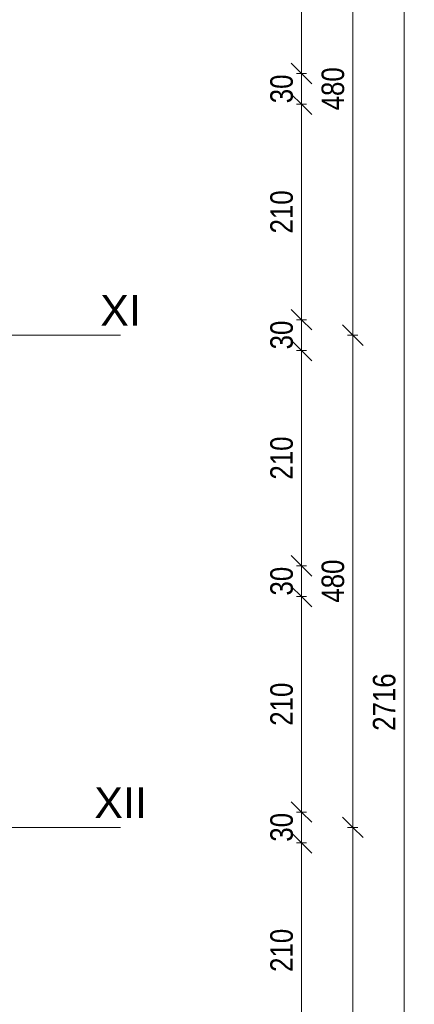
# Model space of a CAD drawing. Header units: centimetres. Extents: x -1743 to 21705, y -8842 to 3590.
# Tile 39 of 45: x 1244 to 1629, y 1196 to 2156. Entities that reach past the tile are written whole.
import ezdxf

# ---------------------------------------------------------------- set-up
doc = ezdxf.new("R2010")
doc.units = ezdxf.units.CM
doc.linetypes.add('Oś', pattern=[222.25, 127, -31.75, 31.75, -31.75])
for name, color, linetype, lineweight in [('A-ANNO-DIMS', 211, 'Continuous', 13), ('A-ANNO-DIMS-100', 211, 'Continuous', 13), ('S-GRID', 1, 'Continuous', 13), ('S-GRID-IDEN', 1, 'Continuous', 13)]:
    doc.layers.add(name, color=color, linetype=linetype, lineweight=lineweight)
doc.styles.add('Arial Narrow_2', font='ARIALN.TTF', dxfattribs={"height": 22})
doc.styles.add('Arial_1', font='arial.ttf', dxfattribs={"height": 30})
doc.dimstyles.new('Diagonal_1_100__0_1__1', dxfattribs={"dimscale": 30.48, "dimtxt": 22.515481, "dimasz": 0.656168, "dimexe": 0.164042, "dimexo": 0.0625, "dimgap": 0.065617, "dimtad": 1, "dimdec": 1, "dimrnd": 0.1, "dimdsep": 46, "dimtxsty": 'Arial Narrow_2', "dimblk1": 'OBLIQUE', "dimblk2": 'OBLIQUE', "dimsah": 1, "dimcen": 0.09, "dimazin": 0, "dimtfac": 1, "dimtdec": 4, "dimtix": 1, "dimtmove": 0, "dimatfit": 3, "dimfxl": 0.164042, "dimfxlon": 1, "dimtvp": 1, "dimtolj": 1, "dimtzin": 0, "dimarcsym": 2})

# ---------------------------------------------------------------- blocks, each defined once
blk = doc.blocks.new('DIMBLOCK147-5_piętro III __10_50 m_ - stan istniejący')
at = {"layer": 'A-ANNO-DIMS-100'}
for p, q in [((1618.99, 2848.33), (1608.99, 2858.33)), ((1613.99, 2848.33), (1623.99, 2848.33)), ((1618.99, 2848.33), (1613.99, 2848.33)), ((1618.99, 132.33), (1618.99, 2848.33)), ((1618.99, 2848.33), (1628.99, 2838.33)), ((1618.99, 132.33), (1608.99, 142.33)), ((1613.99, 132.33), (1623.99, 132.33)), ((1618.99, 132.33), (1613.99, 132.33)), ((1618.99, 132.33), (1628.99, 122.33))]:
    blk.add_line(p, q, dxfattribs=at)
at = {"layer": 'A-ANNO-DIMS-100', "color": 0, "insert": (1588.56, 1462.45), "char_height": 22, "width": 66.9031, "attachment_point": 1, "rotation": 90, "line_spacing_factor": 0.974696, "style": 'Arial Narrow_2'}
blk.add_mtext('2716', dxfattribs=at)
blk = doc.blocks.new('_Oblique')
at = {"color": 0, "linetype": 'ByBlock', "lineweight": -2}
blk.add_line((-0.5, -0.5), (0.5, 0.5), dxfattribs=at)
blk = doc.blocks.new('DIMBLOCK154-5_piętro III __10_50 m_ - stan istniejący')
at = {"layer": 'A-ANNO-DIMS-100'}
for p, q in [((1518.99, 1353.33), (1508.99, 1363.33)), ((1513.99, 1353.33), (1523.99, 1353.33)), ((1518.99, 1353.33), (1513.99, 1353.33)), ((1518.99, 1143.33), (1518.99, 1353.33)), ((1518.99, 1353.33), (1528.99, 1343.33)), ((1518.99, 1143.33), (1508.99, 1153.33)), ((1513.99, 1143.33), (1523.99, 1143.33)), ((1518.99, 1143.33), (1513.99, 1143.33)), ((1518.99, 1143.33), (1528.99, 1133.33))]:
    blk.add_line(p, q, dxfattribs=at)
at = {"layer": 'A-ANNO-DIMS-100', "color": 0, "insert": (1488.56, 1227.42), "char_height": 22, "width": 50.1774, "attachment_point": 1, "rotation": 90, "line_spacing_factor": 0.974696, "style": 'Arial Narrow_2'}
blk.add_mtext('210', dxfattribs=at)
blk = doc.blocks.new('DIMBLOCK155-5_piętro III __10_50 m_ - stan istniejący')
at = {"layer": 'A-ANNO-DIMS-100'}
for p, q in [((1518.99, 1383.33), (1508.99, 1393.33)), ((1513.99, 1383.33), (1523.99, 1383.33)), ((1518.99, 1383.33), (1513.99, 1383.33)), ((1518.99, 1353.33), (1518.99, 1383.33)), ((1518.99, 1383.33), (1528.99, 1373.33)), ((1518.99, 1353.33), (1508.99, 1363.33)), ((1513.99, 1353.33), (1523.99, 1353.33)), ((1518.99, 1353.33), (1513.99, 1353.33)), ((1518.99, 1353.33), (1528.99, 1343.33))]:
    blk.add_line(p, q, dxfattribs=at)
at = {"layer": 'A-ANNO-DIMS-100', "color": 0, "insert": (1488.56, 1354.39), "char_height": 22, "width": 33.4516, "attachment_point": 1, "rotation": 90, "line_spacing_factor": 0.974696, "style": 'Arial Narrow_2'}
blk.add_mtext('30', dxfattribs=at)
blk = doc.blocks.new('DIMBLOCK156-5_piętro III __10_50 m_ - stan istniejący')
at = {"layer": 'A-ANNO-DIMS-100'}
for p, q in [((1518.99, 1593.33), (1508.99, 1603.33)), ((1513.99, 1593.33), (1523.99, 1593.33)), ((1518.99, 1593.33), (1513.99, 1593.33)), ((1518.99, 1383.33), (1518.99, 1593.33)), ((1518.99, 1593.33), (1528.99, 1583.33)), ((1518.99, 1383.33), (1508.99, 1393.33)), ((1513.99, 1383.33), (1523.99, 1383.33)), ((1518.99, 1383.33), (1513.99, 1383.33)), ((1518.99, 1383.33), (1528.99, 1373.33))]:
    blk.add_line(p, q, dxfattribs=at)
at = {"layer": 'A-ANNO-DIMS-100', "color": 0, "insert": (1488.56, 1467.42), "char_height": 22, "width": 50.1774, "attachment_point": 1, "rotation": 90, "line_spacing_factor": 0.974696, "style": 'Arial Narrow_2'}
blk.add_mtext('210', dxfattribs=at)
blk = doc.blocks.new('DIMBLOCK157-5_piętro III __10_50 m_ - stan istniejący')
at = {"layer": 'A-ANNO-DIMS-100'}
for p, q in [((1518.99, 1623.33), (1508.99, 1633.33)), ((1513.99, 1623.33), (1523.99, 1623.33)), ((1518.99, 1623.33), (1513.99, 1623.33)), ((1518.99, 1593.33), (1518.99, 1623.33)), ((1518.99, 1623.33), (1528.99, 1613.33)), ((1518.99, 1593.33), (1508.99, 1603.33)), ((1513.99, 1593.33), (1523.99, 1593.33)), ((1518.99, 1593.33), (1513.99, 1593.33)), ((1518.99, 1593.33), (1528.99, 1583.33))]:
    blk.add_line(p, q, dxfattribs=at)
at = {"layer": 'A-ANNO-DIMS-100', "color": 0, "insert": (1488.56, 1594.39), "char_height": 22, "width": 33.4516, "attachment_point": 1, "rotation": 90, "line_spacing_factor": 0.974696, "style": 'Arial Narrow_2'}
blk.add_mtext('30', dxfattribs=at)
blk = doc.blocks.new('DIMBLOCK158-5_piętro III __10_50 m_ - stan istniejący')
at = {"layer": 'A-ANNO-DIMS-100'}
for p, q in [((1518.99, 1833.33), (1508.99, 1843.33)), ((1513.99, 1833.33), (1523.99, 1833.33)), ((1518.99, 1833.33), (1513.99, 1833.33)), ((1518.99, 1623.33), (1518.99, 1833.33)), ((1518.99, 1833.33), (1528.99, 1823.33)), ((1518.99, 1623.33), (1508.99, 1633.33)), ((1513.99, 1623.33), (1523.99, 1623.33)), ((1518.99, 1623.33), (1513.99, 1623.33)), ((1518.99, 1623.33), (1528.99, 1613.33))]:
    blk.add_line(p, q, dxfattribs=at)
at = {"layer": 'A-ANNO-DIMS-100', "color": 0, "insert": (1488.56, 1707.42), "char_height": 22, "width": 50.1774, "attachment_point": 1, "rotation": 90, "line_spacing_factor": 0.974696, "style": 'Arial Narrow_2'}
blk.add_mtext('210', dxfattribs=at)
blk = doc.blocks.new('DIMBLOCK159-5_piętro III __10_50 m_ - stan istniejący')
at = {"layer": 'A-ANNO-DIMS-100'}
for p, q in [((1518.99, 1863.33), (1508.99, 1873.33)), ((1513.99, 1863.33), (1523.99, 1863.33)), ((1518.99, 1863.33), (1513.99, 1863.33)), ((1518.99, 1833.33), (1518.99, 1863.33)), ((1518.99, 1863.33), (1528.99, 1853.33)), ((1518.99, 1833.33), (1508.99, 1843.33)), ((1513.99, 1833.33), (1523.99, 1833.33)), ((1518.99, 1833.33), (1513.99, 1833.33)), ((1518.99, 1833.33), (1528.99, 1823.33))]:
    blk.add_line(p, q, dxfattribs=at)
at = {"layer": 'A-ANNO-DIMS-100', "color": 0, "insert": (1488.56, 1834.39), "char_height": 22, "width": 33.4516, "attachment_point": 1, "rotation": 90, "line_spacing_factor": 0.974696, "style": 'Arial Narrow_2'}
blk.add_mtext('30', dxfattribs=at)
blk = doc.blocks.new('DIMBLOCK160-5_piętro III __10_50 m_ - stan istniejący')
at = {"layer": 'A-ANNO-DIMS-100'}
for p, q in [((1518.99, 2073.33), (1508.99, 2083.33)), ((1513.99, 2073.33), (1523.99, 2073.33)), ((1518.99, 2073.33), (1513.99, 2073.33)), ((1518.99, 1863.33), (1518.99, 2073.33)), ((1518.99, 2073.33), (1528.99, 2063.33)), ((1518.99, 1863.33), (1508.99, 1873.33)), ((1513.99, 1863.33), (1523.99, 1863.33)), ((1518.99, 1863.33), (1513.99, 1863.33)), ((1518.99, 1863.33), (1528.99, 1853.33))]:
    blk.add_line(p, q, dxfattribs=at)
at = {"layer": 'A-ANNO-DIMS-100', "color": 0, "insert": (1488.56, 1947.42), "char_height": 22, "width": 50.1774, "attachment_point": 1, "rotation": 90, "line_spacing_factor": 0.974696, "style": 'Arial Narrow_2'}
blk.add_mtext('210', dxfattribs=at)
blk = doc.blocks.new('DIMBLOCK161-5_piętro III __10_50 m_ - stan istniejący')
at = {"layer": 'A-ANNO-DIMS-100'}
for p, q in [((1518.99, 2103.33), (1508.99, 2113.33)), ((1513.99, 2103.33), (1523.99, 2103.33)), ((1518.99, 2103.33), (1513.99, 2103.33)), ((1518.99, 2073.33), (1518.99, 2103.33)), ((1518.99, 2103.33), (1528.99, 2093.33)), ((1518.99, 2073.33), (1508.99, 2083.33)), ((1513.99, 2073.33), (1523.99, 2073.33)), ((1518.99, 2073.33), (1513.99, 2073.33)), ((1518.99, 2073.33), (1528.99, 2063.33))]:
    blk.add_line(p, q, dxfattribs=at)
at = {"layer": 'A-ANNO-DIMS-100', "color": 0, "insert": (1488.56, 2074.39), "char_height": 22, "width": 33.4516, "attachment_point": 1, "rotation": 90, "line_spacing_factor": 0.974696, "style": 'Arial Narrow_2'}
blk.add_mtext('30', dxfattribs=at)
blk = doc.blocks.new('DIMBLOCK162-5_piętro III __10_50 m_ - stan istniejący')
at = {"layer": 'A-ANNO-DIMS-100'}
for p, q in [((1518.99, 2313.33), (1508.99, 2323.33)), ((1513.99, 2313.33), (1523.99, 2313.33)), ((1518.99, 2313.33), (1513.99, 2313.33)), ((1518.99, 2103.33), (1518.99, 2313.33)), ((1518.99, 2313.33), (1528.99, 2303.33)), ((1518.99, 2103.33), (1508.99, 2113.33)), ((1513.99, 2103.33), (1523.99, 2103.33)), ((1518.99, 2103.33), (1513.99, 2103.33)), ((1518.99, 2103.33), (1528.99, 2093.33))]:
    blk.add_line(p, q, dxfattribs=at)
at = {"layer": 'A-ANNO-DIMS-100', "color": 0, "insert": (1488.56, 2187.42), "char_height": 22, "width": 50.1774, "attachment_point": 1, "rotation": 90, "line_spacing_factor": 0.974696, "style": 'Arial Narrow_2'}
blk.add_mtext('210', dxfattribs=at)
blk = doc.blocks.new('DIMBLOCK240-5_piętro III __10_50 m_ - stan istniejący')
at = {"layer": 'A-ANNO-DIMS-100'}
for p, q in [((1568.99, 1368.33), (1558.99, 1378.33)), ((1563.99, 1368.33), (1573.99, 1368.33)), ((1568.99, 1368.33), (1563.99, 1368.33)), ((1568.99, 888.33), (1568.99, 1368.33)), ((1568.99, 1368.33), (1578.99, 1358.33)), ((1568.99, 888.33), (1558.99, 898.33)), ((1563.99, 888.33), (1573.99, 888.33)), ((1568.99, 888.33), (1563.99, 888.33)), ((1568.99, 888.33), (1578.99, 878.33))]:
    blk.add_line(p, q, dxfattribs=at)
at = {"layer": 'A-ANNO-DIMS-100', "color": 0, "insert": (1538.56, 1107.42), "char_height": 22, "width": 50.1774, "attachment_point": 1, "rotation": 90, "line_spacing_factor": 0.974696, "style": 'Arial Narrow_2'}
blk.add_mtext('480', dxfattribs=at)
blk = doc.blocks.new('DIMBLOCK241-5_piętro III __10_50 m_ - stan istniejący')
at = {"layer": 'A-ANNO-DIMS-100'}
for p, q in [((1568.99, 1848.33), (1558.99, 1858.33)), ((1563.99, 1848.33), (1573.99, 1848.33)), ((1568.99, 1848.33), (1563.99, 1848.33)), ((1568.99, 1368.33), (1568.99, 1848.33)), ((1568.99, 1848.33), (1578.99, 1838.33)), ((1568.99, 1368.33), (1558.99, 1378.33)), ((1563.99, 1368.33), (1573.99, 1368.33)), ((1568.99, 1368.33), (1563.99, 1368.33)), ((1568.99, 1368.33), (1578.99, 1358.33))]:
    blk.add_line(p, q, dxfattribs=at)
at = {"layer": 'A-ANNO-DIMS-100', "color": 0, "insert": (1538.56, 1587.42), "char_height": 22, "width": 50.1774, "attachment_point": 1, "rotation": 90, "line_spacing_factor": 0.974696, "style": 'Arial Narrow_2'}
blk.add_mtext('480', dxfattribs=at)
blk = doc.blocks.new('DIMBLOCK242-5_piętro III __10_50 m_ - stan istniejący')
at = {"layer": 'A-ANNO-DIMS-100'}
for p, q in [((1568.99, 2328.33), (1558.99, 2338.33)), ((1563.99, 2328.33), (1573.99, 2328.33)), ((1568.99, 2328.33), (1563.99, 2328.33)), ((1568.99, 1848.33), (1568.99, 2328.33)), ((1568.99, 2328.33), (1578.99, 2318.33)), ((1568.99, 1848.33), (1558.99, 1858.33)), ((1563.99, 1848.33), (1573.99, 1848.33)), ((1568.99, 1848.33), (1563.99, 1848.33)), ((1568.99, 1848.33), (1578.99, 1838.33))]:
    blk.add_line(p, q, dxfattribs=at)
at = {"layer": 'A-ANNO-DIMS-100', "color": 0, "insert": (1538.56, 2067.42), "char_height": 22, "width": 50.1774, "attachment_point": 1, "rotation": 90, "line_spacing_factor": 0.974696, "style": 'Arial Narrow_2'}
blk.add_mtext('480', dxfattribs=at)

msp = doc.modelspace()

# ---------------------------------------------------------------- linework, layer by layer
at = {"layer": 'S-GRID', "linetype": 'Oś'}
for p, q in [((1342.46, 1848.33), (-1368.76, 1848.33)), ((1342.46, 1368.33), (-1368.76, 1368.33))]:
    msp.add_line(p, q, dxfattribs=at)

# ---------------------------------------------------------------- texts
at = {"layer": 'S-GRID-IDEN', "char_height": 30, "attachment_point": 5, "line_spacing_factor": 0.936439, "style": 'Arial_1'}
for s, insert, width in [('\\pxqc,t4.23333,8.46667,12.7,16.93333,21.16667,25.4,29.63333,33.86667,38.1,42.33333,46.56667,50.8,55.03333,59.26667,63.5,67.73333,71.96667,76.2,80.43333,84.66667,88.9,93.13333,97.36667,101.6,105.83333,110.06667,114.3,118.53333,122.76667,127,131.23333,135.46667;{XI}', (1342.59, 1872.39), 39.7), ('\\pxqc,t4.23333,8.46667,12.7,16.93333,21.16667,25.4,29.63333,33.86667,38.1,42.33333,46.56667,50.8,55.03333,59.26667,63.5,67.73333,71.96667,76.2,80.43333,84.66667,88.9,93.13333,97.36667,101.6,105.83333,110.06667,114.3,118.53333,122.76667,127,131.23333,135.46667;{XII}', (1342.59, 1392.39), 51.6)]:
    msp.add_mtext(s, dxfattribs=dict(at, insert=insert, width=width))

# ---------------------------------------------------------------- dimensions: what is measured, and where the dimension line sits
at = {"layer": 'A-ANNO-DIMS'}
for base, p1, p2, override, picture, middle in [((1618.99, 2848.33), (1613.99, 132.33), (1613.99, 2848.33), {"dimpost": '<>', "dimfxl": 2716}, 'DIMBLOCK147-5_piętro III __10_50 m_ - stan istniejący', (1605.76, 1490.33)), ((1568.99, 2328.33), (1563.99, 1848.33), (1563.99, 2328.33), {"dimpost": '<>', "dimfxl": 480}, 'DIMBLOCK242-5_piętro III __10_50 m_ - stan istniejący', (1555.76, 2088.33)), ((1518.99, 2313.33), (1513.99, 2103.33), (1513.99, 2313.33), {"dimpost": '<>', "dimfxl": 210}, 'DIMBLOCK162-5_piętro III __10_50 m_ - stan istniejący', (1505.76, 2208.33)), ((1518.99, 2103.33), (1513.99, 2073.33), (1513.99, 2103.33), {"dimpost": '<>', "dimfxl": 30}, 'DIMBLOCK161-5_piętro III __10_50 m_ - stan istniejący', (1505.76, 2088.33)), ((1518.99, 2073.33), (1513.99, 1863.33), (1513.99, 2073.33), {"dimpost": '<>', "dimfxl": 210}, 'DIMBLOCK160-5_piętro III __10_50 m_ - stan istniejący', (1505.76, 1968.33)), ((1518.99, 1863.33), (1513.99, 1833.33), (1513.99, 1863.33), {"dimpost": '<>', "dimfxl": 30}, 'DIMBLOCK159-5_piętro III __10_50 m_ - stan istniejący', (1505.76, 1848.33)), ((1568.99, 1848.33), (1563.99, 1368.33), (1563.99, 1848.33), {"dimpost": '<>', "dimfxl": 480}, 'DIMBLOCK241-5_piętro III __10_50 m_ - stan istniejący', (1555.76, 1608.33)), ((1518.99, 1833.33), (1513.99, 1623.33), (1513.99, 1833.33), {"dimpost": '<>', "dimfxl": 210}, 'DIMBLOCK158-5_piętro III __10_50 m_ - stan istniejący', (1505.76, 1728.33)), ((1518.99, 1623.33), (1513.99, 1593.33), (1513.99, 1623.33), {"dimpost": '<>', "dimfxl": 30}, 'DIMBLOCK157-5_piętro III __10_50 m_ - stan istniejący', (1505.76, 1608.33)), ((1518.99, 1593.33), (1513.99, 1383.33), (1513.99, 1593.33), {"dimpost": '<>', "dimfxl": 210}, 'DIMBLOCK156-5_piętro III __10_50 m_ - stan istniejący', (1505.76, 1488.33)), ((1518.99, 1383.33), (1513.99, 1353.33), (1513.99, 1383.33), {"dimpost": '<>', "dimfxl": 30}, 'DIMBLOCK155-5_piętro III __10_50 m_ - stan istniejący', (1505.76, 1368.33)), ((1568.99, 1368.33), (1563.99, 888.33), (1563.99, 1368.33), {"dimpost": '<>', "dimfxl": 480}, 'DIMBLOCK240-5_piętro III __10_50 m_ - stan istniejący', (1555.76, 1128.33)), ((1518.99, 1353.33), (1513.99, 1143.33), (1513.99, 1353.33), {"dimpost": '<>', "dimfxl": 210}, 'DIMBLOCK154-5_piętro III __10_50 m_ - stan istniejący', (1505.76, 1248.33))]:
    dim = msp.add_linear_dim(base=base, p1=p1, p2=p2, angle=90, dimstyle='Diagonal_1_100__0_1__1', override=override, dxfattribs=at)
    dim.commit()
    dim.dimension.update_dxf_attribs({"geometry": picture, "text_midpoint": middle})

doc.saveas('drawing.dxf')
